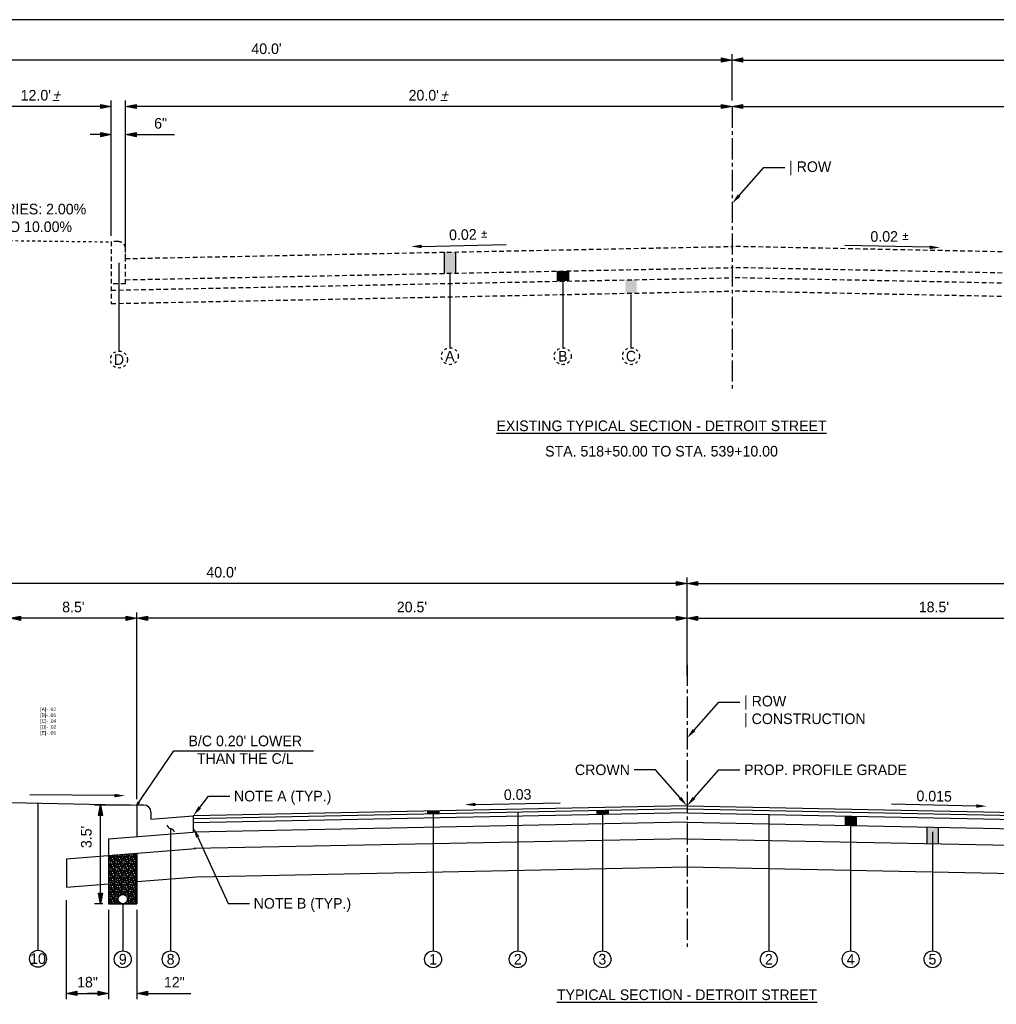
# Model space of a CAD drawing. Header units: feet. Extents: x 19045 to 19136, y 13883 to 14018.
# Tile 3 of 7: x 19065 to 19100, y 13910 to 13945. Entities that reach past the tile are written whole.
import ezdxf
from ezdxf import colors
from ezdxf.entities.mleader import LeaderData, LeaderLine
from ezdxf.math import Vec2, Vec3

# ---------------------------------------------------------------- set-up
doc = ezdxf.new("R2010")
doc.units = ezdxf.units.FT
doc.header["$MEASUREMENT"] = 0
for name, pattern in [('CENTER2', [1.125, 0.75, -0.125, 0.125, -0.125]), ('cl5', [25, 1.25, -1.25, 20, -1.25, 1.25]), ('DASHED2', [0.375, 0.25, -0.125]), ('OhDOT_USTN2', [0.11, 0.069, -0.041]), ('OhDOT_USTN3', [0.22, 0.165, -0.055])]:
    doc.linetypes.add(name, pattern=pattern)
for name, color, linetype in [('PF_X_Ground_Line', 3, 'OhDOT_USTN2'), ('PV_P_Text', 10, 'Continuous'), ('PV_X_EOP', 7, 'OhDOT_USTN3'), ('RW_X_CL_5', 6, 'cl5'), ('RW_X_Right_of_Way', 7, 'ROWEX-COEC')]:
    doc.layers.add(name, color=color, linetype=linetype)
doc.styles.add('Slanted-Normal', font='font31.shx', dxfattribs={"height": 0.125})
doc.styles.get("Standard").update_dxf_attribs({"font": 'font31.shx'})
doc.styles.add('Straight-Normal', font='font30.shx', dxfattribs={"height": 0.14})
doc.linetypes.add('ROWEX-COEC', pattern='A,0.75,-0.05,["Ex R/W",Straight-Normal,S=1,R=0,X=0,Y=-0.06],-0.7,0.75,-0.3,0.75,-0.3,0.75,-0.3,0.75,-0.3', length=5.7)
doc.dimstyles.new('Dec-1  Slanted', dxfattribs={"dimtxt": 0.125, "dimasz": 0.125, "dimexe": 0.07, "dimexo": 0.07, "dimgap": 0.07, "dimtad": 1, "dimdec": 1, "dimzin": 3, "dimdsep": 46, "dimtxsty": 'Slanted-Normal', "dimblk": 'Dim1', "dimcen": 0, "dimclrd": 95, "dimclre": 95, "dimclrt": 7, "dimadec": 1, "dimazin": 3, "dimtfac": 1, "dimtdec": 1, "dimtix": 1, "dimtofl": 0, "dimtmove": 1, "dimatfit": 3, "dimldrblk": 'Dim1', "dimfxl": 1, "dimtolj": 1, "dimtzin": 0, "dimlwd": -1, "dimlwe": -1, "dimarcsym": 0})

# ---------------------------------------------------------------- blocks, each defined once
blk = doc.blocks.new('Dim1')
h = blk.add_hatch(color=4)
h.dxf.hatch_style = 1
h.paths.add_polyline_path([(0, 0), (-1, -0.2), (-1, 0.2)])
at = {"color": 4}
blk.add_lwpolyline([(0, 0), (-1, -0.2), (-1, 0.2), (0, 0)], dxfattribs=at)
blk = doc.blocks.new('*D888')
at = {"layer": 'Defpoints', "color": 0, "transparency": 16777216}
for p in [(19057.692, 13943.73), (19057.692, 13942.083), (19090.692, 13942.083)]:
    blk.add_point(p, dxfattribs=at)
at = {"layer": 'PV_P_Text', "color": 95, "linetype": 'Continuous', "transparency": 16777216}
for p, q in [((19057.692, 13942.293), (19057.692, 13943.94)), ((19090.317, 13943.73), (19058.067, 13943.73)), ((19090.692, 13942.293), (19090.692, 13943.94))]:
    blk.add_line(p, q, dxfattribs=at)
at = {"layer": 'PV_P_Text', "color": 95, "transparency": 16777216, "xscale": 0.375, "yscale": 0.375, "zscale": 0.375, "rotation": 180}
blk.add_blockref('Dim1', (19057.692, 13943.73), dxfattribs=at)
at = {"layer": 'PV_P_Text', "color": 95, "transparency": 16777216, "xscale": 0.375, "yscale": 0.375, "zscale": 0.375}
blk.add_blockref('Dim1', (19090.692, 13943.73), dxfattribs=at)
at = {"layer": 'PV_P_Text', "color": 7, "transparency": 16777216, "insert": (19074.192, 13944.128), "char_height": 0.375, "attachment_point": 5, "style": 'Slanted-Normal'}
blk.add_mtext("\\A1;40.0'", dxfattribs=at)
blk = doc.blocks.new('*D883')
at = {"layer": 'Defpoints', "color": 0, "transparency": 16777216}
for p in [(19090.692, 13942.083), (19112.692, 13942.083), (19112.692, 13937.295)]:
    blk.add_point(p, dxfattribs=at)
at = {"layer": 'PV_P_Text', "color": 95, "linetype": 'Continuous', "transparency": 16777216}
for p, q in [((19112.692, 13937.505), (19112.692, 13942.293)), ((19091.067, 13942.083), (19112.317, 13942.083))]:
    blk.add_line(p, q, dxfattribs=at)
at = {"layer": 'PV_P_Text', "color": 95, "transparency": 16777216, "xscale": 0.375, "yscale": 0.375, "zscale": 0.375, "rotation": 180}
blk.add_blockref('Dim1', (19090.692, 13942.083), dxfattribs=at)
at = {"layer": 'PV_P_Text', "color": 95, "transparency": 16777216, "xscale": 0.375, "yscale": 0.375, "zscale": 0.375}
blk.add_blockref('Dim1', (19112.692, 13942.083), dxfattribs=at)
at = {"layer": 'PV_P_Text', "color": 7, "transparency": 16777216, "insert": (19101.692, 13942.48), "char_height": 0.375, "attachment_point": 5, "style": 'Slanted-Normal'}
blk.add_mtext("\\A1;20.0'{\\Fitalic|c0;%%P}", dxfattribs=at)
blk = doc.blocks.new('*D884')
at = {"layer": 'Defpoints', "color": 0, "transparency": 16777216}
for p in [(19123.692, 13943.73), (19090.692, 13942.083), (19123.692, 13942.083)]:
    blk.add_point(p, dxfattribs=at)
at = {"layer": 'PV_P_Text', "color": 95, "linetype": 'Continuous', "transparency": 16777216}
for p, q in [((19090.692, 13942.293), (19090.692, 13943.94)), ((19091.067, 13943.73), (19123.317, 13943.73)), ((19123.692, 13942.293), (19123.692, 13943.94))]:
    blk.add_line(p, q, dxfattribs=at)
at = {"layer": 'PV_P_Text', "color": 95, "transparency": 16777216, "xscale": 0.375, "yscale": 0.375, "zscale": 0.375, "rotation": 180}
blk.add_blockref('Dim1', (19090.692, 13943.73), dxfattribs=at)
at = {"layer": 'PV_P_Text', "color": 95, "transparency": 16777216, "xscale": 0.375, "yscale": 0.375, "zscale": 0.375}
blk.add_blockref('Dim1', (19123.692, 13943.73), dxfattribs=at)
at = {"layer": 'PV_P_Text', "color": 7, "transparency": 16777216, "insert": (19107.192, 13944.128), "char_height": 0.375, "attachment_point": 5, "style": 'Slanted-Normal'}
blk.add_mtext("\\A1;40.0'", dxfattribs=at)
blk = doc.blocks.new('*D885')
at = {"layer": 'Defpoints', "color": 0, "transparency": 16777216}
for p in [(19069.192, 13942.083), (19090.692, 13942.083), (19069.192, 13936.693)]:
    blk.add_point(p, dxfattribs=at)
at = {"layer": 'PV_P_Text', "color": 95, "linetype": 'Continuous', "transparency": 16777216}
for p, q in [((19069.192, 13936.903), (19069.192, 13942.293)), ((19090.317, 13942.083), (19069.567, 13942.083))]:
    blk.add_line(p, q, dxfattribs=at)
at = {"layer": 'PV_P_Text', "color": 95, "transparency": 16777216, "xscale": 0.375, "yscale": 0.375, "zscale": 0.375, "rotation": 180}
blk.add_blockref('Dim1', (19069.192, 13942.083), dxfattribs=at)
at = {"layer": 'PV_P_Text', "color": 95, "transparency": 16777216, "xscale": 0.375, "yscale": 0.375, "zscale": 0.375}
blk.add_blockref('Dim1', (19090.692, 13942.083), dxfattribs=at)
at = {"layer": 'PV_P_Text', "color": 7, "transparency": 16777216, "insert": (19079.942, 13942.48), "char_height": 0.375, "attachment_point": 5, "style": 'Slanted-Normal'}
blk.add_mtext("\\A1;20.0'{\\Fitalic|c0;%%P}", dxfattribs=at)
blk = doc.blocks.new('*D886')
at = {"layer": 'Defpoints', "color": 0, "transparency": 16777216}
for p in [(19069.192, 13941.088), (19068.692, 13937.285), (19069.192, 13937.045)]:
    blk.add_point(p, dxfattribs=at)
at = {"layer": 'PV_P_Text', "color": 95, "linetype": 'Continuous', "transparency": 16777216}
for p, q in [((19068.692, 13937.495), (19068.692, 13941.298)), ((19069.192, 13937.255), (19069.192, 13941.298)), ((19068.317, 13941.088), (19067.942, 13941.088)), ((19069.567, 13941.088), (19070.936, 13941.088))]:
    blk.add_line(p, q, dxfattribs=at)
at = {"layer": 'PV_P_Text', "color": 95, "transparency": 16777216, "xscale": 0.375, "yscale": 0.375, "zscale": 0.375}
blk.add_blockref('Dim1', (19068.692, 13941.088), dxfattribs=at)
at = {"layer": 'PV_P_Text', "color": 95, "transparency": 16777216, "xscale": 0.375, "yscale": 0.375, "zscale": 0.375, "rotation": 180}
blk.add_blockref('Dim1', (19069.192, 13941.088), dxfattribs=at)
at = {"layer": 'PV_P_Text', "color": 7, "transparency": 16777216, "insert": (19070.439, 13941.485), "char_height": 0.375, "attachment_point": 5, "style": 'Slanted-Normal'}
blk.add_mtext('\\A1;6"', dxfattribs=at)
blk = doc.blocks.new('*D887')
at = {"layer": 'Defpoints', "color": 0, "transparency": 16777216}
for p in [(19063.692, 13942.083), (19063.692, 13937.35), (19068.692, 13937.295)]:
    blk.add_point(p, dxfattribs=at)
at = {"layer": 'PV_P_Text', "color": 95, "linetype": 'Continuous', "transparency": 16777216}
for p, q in [((19063.692, 13937.56), (19063.692, 13942.293)), ((19068.692, 13937.505), (19068.692, 13942.293)), ((19068.317, 13942.083), (19064.067, 13942.083))]:
    blk.add_line(p, q, dxfattribs=at)
at = {"layer": 'PV_P_Text', "color": 95, "transparency": 16777216, "xscale": 0.375, "yscale": 0.375, "zscale": 0.375, "rotation": 180}
blk.add_blockref('Dim1', (19063.692, 13942.083), dxfattribs=at)
at = {"layer": 'PV_P_Text', "color": 95, "transparency": 16777216, "xscale": 0.375, "yscale": 0.375, "zscale": 0.375}
blk.add_blockref('Dim1', (19068.692, 13942.083), dxfattribs=at)
at = {"layer": 'PV_P_Text', "color": 7, "transparency": 16777216, "insert": (19066.192, 13942.48), "char_height": 0.375, "width": 1.47619, "attachment_point": 5, "style": 'Slanted-Normal'}
blk.add_mtext("\\A1;12.0'{\\Fitalic|c0;%%P}", dxfattribs=at)
blk = doc.blocks.new('*D893')
at = {"layer": 'Defpoints', "color": 0, "transparency": 16777216}
for p in [(19106.597, 13923.944), (19089.097, 13922.296), (19106.597, 13916.946)]:
    blk.add_point(p, dxfattribs=at)
at = {"layer": 'PV_P_Text', "color": 95, "linetype": 'Continuous', "transparency": 16777216}
for p, q in [((19089.097, 13922.506), (19089.097, 13924.154)), ((19106.597, 13917.156), (19106.597, 13924.154)), ((19089.472, 13923.944), (19106.222, 13923.944))]:
    blk.add_line(p, q, dxfattribs=at)
at = {"layer": 'PV_P_Text', "color": 95, "transparency": 16777216, "xscale": 0.375, "yscale": 0.375, "zscale": 0.375, "rotation": 180}
blk.add_blockref('Dim1', (19089.097, 13923.944), dxfattribs=at)
at = {"layer": 'PV_P_Text', "color": 95, "transparency": 16777216, "xscale": 0.375, "yscale": 0.375, "zscale": 0.375}
blk.add_blockref('Dim1', (19106.597, 13923.944), dxfattribs=at)
at = {"layer": 'PV_P_Text', "color": 7, "transparency": 16777216, "insert": (19097.847, 13924.341), "char_height": 0.375, "attachment_point": 5, "style": 'Slanted-Normal'}
blk.add_mtext("\\A1;18.5'", dxfattribs=at)
blk = doc.blocks.new('*D897')
at = {"layer": 'Defpoints', "color": 0, "transparency": 16777216}
for p in [(19122.097, 13925.176), (19089.097, 13922.194), (19122.097, 13922.194)]:
    blk.add_point(p, dxfattribs=at)
at = {"layer": 'PV_P_Text', "color": 95, "linetype": 'Continuous', "transparency": 16777216}
for p, q in [((19089.097, 13922.404), (19089.097, 13925.386)), ((19089.472, 13925.176), (19121.722, 13925.176)), ((19122.097, 13922.404), (19122.097, 13925.386))]:
    blk.add_line(p, q, dxfattribs=at)
at = {"layer": 'PV_P_Text', "color": 95, "transparency": 16777216, "xscale": 0.375, "yscale": 0.375, "zscale": 0.375, "rotation": 180}
blk.add_blockref('Dim1', (19089.097, 13925.176), dxfattribs=at)
at = {"layer": 'PV_P_Text', "color": 95, "transparency": 16777216, "xscale": 0.375, "yscale": 0.375, "zscale": 0.375}
blk.add_blockref('Dim1', (19122.097, 13925.176), dxfattribs=at)
at = {"layer": 'PV_P_Text', "color": 7, "transparency": 16777216, "insert": (19105.597, 13925.574), "char_height": 0.375, "attachment_point": 5, "style": 'Slanted-Normal'}
blk.add_mtext("\\A1;40.0'", dxfattribs=at)
blk = doc.blocks.new('*D898')
at = {"layer": 'Defpoints', "color": 0, "transparency": 16777216}
for p in [(19069.597, 13923.944), (19089.097, 13921.677), (19069.597, 13917.326)]:
    blk.add_point(p, dxfattribs=at)
at = {"layer": 'PV_P_Text', "color": 95, "linetype": 'Continuous', "transparency": 16777216}
for p, q in [((19069.597, 13917.536), (19069.597, 13924.154)), ((19089.097, 13921.887), (19089.097, 13924.154)), ((19088.722, 13923.944), (19069.972, 13923.944))]:
    blk.add_line(p, q, dxfattribs=at)
at = {"layer": 'PV_P_Text', "color": 95, "transparency": 16777216, "xscale": 0.375, "yscale": 0.375, "zscale": 0.375, "rotation": 180}
blk.add_blockref('Dim1', (19069.597, 13923.944), dxfattribs=at)
at = {"layer": 'PV_P_Text', "color": 95, "transparency": 16777216, "xscale": 0.375, "yscale": 0.375, "zscale": 0.375}
blk.add_blockref('Dim1', (19089.097, 13923.944), dxfattribs=at)
at = {"layer": 'PV_P_Text', "color": 7, "transparency": 16777216, "insert": (19079.347, 13924.341), "char_height": 0.375, "attachment_point": 5, "style": 'Slanted-Normal'}
blk.add_mtext("\\A1;20.5'", dxfattribs=at)
blk = doc.blocks.new('*D899')
at = {"layer": 'Defpoints', "color": 0, "transparency": 16777216}
for p in [(19065.097, 13923.944), (19065.097, 13917.416), (19069.597, 13917.326)]:
    blk.add_point(p, dxfattribs=at)
at = {"layer": 'PV_P_Text', "color": 95, "linetype": 'Continuous', "transparency": 16777216}
for p, q in [((19065.097, 13917.626), (19065.097, 13924.154)), ((19069.597, 13917.536), (19069.597, 13924.154)), ((19069.222, 13923.944), (19065.472, 13923.944))]:
    blk.add_line(p, q, dxfattribs=at)
at = {"layer": 'PV_P_Text', "color": 95, "transparency": 16777216, "xscale": 0.375, "yscale": 0.375, "zscale": 0.375, "rotation": 180}
blk.add_blockref('Dim1', (19065.097, 13923.944), dxfattribs=at)
at = {"layer": 'PV_P_Text', "color": 95, "transparency": 16777216, "xscale": 0.375, "yscale": 0.375, "zscale": 0.375}
blk.add_blockref('Dim1', (19069.597, 13923.944), dxfattribs=at)
at = {"layer": 'PV_P_Text', "color": 7, "transparency": 16777216, "insert": (19067.347, 13924.341), "char_height": 0.375, "attachment_point": 5, "style": 'Slanted-Normal'}
blk.add_mtext("\\A1;8.5'", dxfattribs=at)
blk = doc.blocks.new('*D889')
at = {"layer": 'Defpoints', "color": 0, "transparency": 16777216}
for p in [(19056.097, 13925.176), (19056.097, 13922.194), (19089.097, 13922.194)]:
    blk.add_point(p, dxfattribs=at)
at = {"layer": 'PV_P_Text', "color": 95, "linetype": 'Continuous', "transparency": 16777216}
for p, q in [((19056.097, 13922.404), (19056.097, 13925.386)), ((19088.722, 13925.176), (19056.472, 13925.176)), ((19089.097, 13922.404), (19089.097, 13925.386))]:
    blk.add_line(p, q, dxfattribs=at)
at = {"layer": 'PV_P_Text', "color": 95, "transparency": 16777216, "xscale": 0.375, "yscale": 0.375, "zscale": 0.375, "rotation": 180}
blk.add_blockref('Dim1', (19056.097, 13925.176), dxfattribs=at)
at = {"layer": 'PV_P_Text', "color": 95, "transparency": 16777216, "xscale": 0.375, "yscale": 0.375, "zscale": 0.375}
blk.add_blockref('Dim1', (19089.097, 13925.176), dxfattribs=at)
at = {"layer": 'PV_P_Text', "color": 7, "transparency": 16777216, "insert": (19072.597, 13925.574), "char_height": 0.375, "attachment_point": 5, "style": 'Slanted-Normal'}
blk.add_mtext("\\A1;40.0'", dxfattribs=at)
blk = doc.blocks.new('_Integral')
at = {"color": 0, "linetype": 'ByBlock', "lineweight": -2}
for centre, start, end in [((0.445, -0.091), 102, 168), ((-0.445, 0.091), 282, 348)]:
    blk.add_arc(centre, 0.454, start, end, dxfattribs=at)
blk = doc.blocks.new('*D901')
at = {"layer": 'Defpoints', "color": 0, "transparency": 16777216}
for p in [(19068.597, 13913.826), (19069.597, 13913.826), (19068.597, 13910.649)]:
    blk.add_point(p, dxfattribs=at)
at = {"layer": 'PV_P_Text', "color": 95, "linetype": 'Continuous', "transparency": 16777216}
for p, q in [((19068.597, 13913.616), (19068.597, 13910.439)), ((19069.597, 13913.616), (19069.597, 13910.439)), ((19068.222, 13910.649), (19067.847, 13910.649)), ((19069.972, 13910.649), (19071.505, 13910.649))]:
    blk.add_line(p, q, dxfattribs=at)
at = {"layer": 'PV_P_Text', "color": 95, "transparency": 16777216, "xscale": 0.375, "yscale": 0.375, "zscale": 0.375}
blk.add_blockref('Dim1', (19068.597, 13910.649), dxfattribs=at)
at = {"layer": 'PV_P_Text', "color": 95, "transparency": 16777216, "xscale": 0.375, "yscale": 0.375, "zscale": 0.375, "rotation": 180}
blk.add_blockref('Dim1', (19069.597, 13910.649), dxfattribs=at)
at = {"layer": 'PV_P_Text', "color": 7, "transparency": 16777216, "insert": (19070.926, 13911.046), "char_height": 0.375, "attachment_point": 5, "style": 'Slanted-Normal'}
blk.add_mtext('\\A1;12"', dxfattribs=at)
blk = doc.blocks.new('*D902')
at = {"layer": 'Defpoints', "color": 0, "transparency": 16777216}
for p in [(19068.307, 13917.326), (19069.597, 13917.326), (19068.597, 13913.826)]:
    blk.add_point(p, dxfattribs=at)
at = {"layer": 'PV_P_Text', "color": 95, "linetype": 'Continuous', "transparency": 16777216}
for p, q in [((19069.387, 13917.326), (19068.097, 13917.326)), ((19068.307, 13914.201), (19068.307, 13916.951)), ((19068.387, 13913.826), (19068.097, 13913.826))]:
    blk.add_line(p, q, dxfattribs=at)
at = {"layer": 'PV_P_Text', "color": 95, "transparency": 16777216, "xscale": 0.375, "yscale": 0.375, "zscale": 0.375}
for p, rotation in [((19068.307, 13917.326), 90), ((19068.307, 13913.826), 270)]:
    blk.add_blockref('Dim1', p, dxfattribs=dict(at, rotation=rotation))
at = {"layer": 'PV_P_Text', "color": 7, "transparency": 16777216, "insert": (19067.807, 13916.195), "char_height": 0.375, "attachment_point": 5, "rotation": 90, "style": 'Slanted-Normal'}
blk.add_mtext("\\A1;3.5'", dxfattribs=at)
blk = doc.blocks.new('*D903')
at = {"layer": 'Defpoints', "color": 0, "transparency": 16777216}
for p in [(19067.097, 13914.159), (19068.597, 13913.826), (19068.597, 13910.649)]:
    blk.add_point(p, dxfattribs=at)
at = {"layer": 'PV_P_Text', "color": 95, "linetype": 'Continuous', "transparency": 16777216}
for p, q in [((19067.097, 13913.949), (19067.097, 13910.439)), ((19068.597, 13913.616), (19068.597, 13910.439)), ((19067.472, 13910.649), (19068.222, 13910.649))]:
    blk.add_line(p, q, dxfattribs=at)
at = {"layer": 'PV_P_Text', "color": 95, "transparency": 16777216, "xscale": 0.375, "yscale": 0.375, "zscale": 0.375, "rotation": 180}
blk.add_blockref('Dim1', (19067.097, 13910.649), dxfattribs=at)
at = {"layer": 'PV_P_Text', "color": 95, "transparency": 16777216, "xscale": 0.375, "yscale": 0.375, "zscale": 0.375}
blk.add_blockref('Dim1', (19068.597, 13910.649), dxfattribs=at)
at = {"layer": 'PV_P_Text', "color": 7, "transparency": 16777216, "insert": (19067.847, 13911.046), "char_height": 0.375, "attachment_point": 5, "style": 'Slanted-Normal'}
blk.add_mtext('\\A1;18"', dxfattribs=at)

msp = doc.modelspace()

# ---------------------------------------------------------------- hatches: boundary and pattern name
at = {"layer": 'PV_P_Text'}
h = msp.add_hatch(color=256, dxfattribs=at)
h.dxf.hatch_style = 1
h.paths.add_polyline_path([(19080.492, 13936.919), (19080.892, 13936.927), (19080.892, 13936.177), (19080.492, 13936.169)])
h = msp.add_hatch(color=256, dxfattribs=at)
h.dxf.hatch_style = 1
h.paths.add_polyline_path([(19084.492, 13936.249), (19084.892, 13936.257), (19084.892, 13935.897), (19084.492, 13935.889)])
h = msp.add_hatch(color=256, dxfattribs=at)
h.dxf.hatch_style = 1
h.paths.add_polyline_path([(19086.916, 13935.937), (19087.316, 13935.945), (19087.309, 13935.471), (19086.909, 13935.463)])
h = msp.add_hatch(color=256, dxfattribs=at)
h.dxf.hatch_style = 1
h.paths.add_polyline_path([(19079.897, 13917.112), (19080.297, 13917.12), (19080.297, 13917.016), (19079.897, 13917.008)])
h = msp.add_hatch(color=256, dxfattribs=at)
h.dxf.hatch_style = 1
h.paths.add_polyline_path([(19085.897, 13917.128), (19086.297, 13917.136), (19086.297, 13916.99), (19085.897, 13916.982)])
h = msp.add_hatch(color=256, dxfattribs=at)
h.dxf.hatch_style = 1
h.paths.add_polyline_path([(19094.697, 13916.934), (19095.097, 13916.926), (19095.097, 13916.596), (19094.697, 13916.604)])
h = msp.add_hatch(color=256, dxfattribs=at)
h.dxf.hatch_style = 1
h.paths.add_polyline_path([(19097.597, 13916.546), (19097.997, 13916.538), (19097.997, 13915.953), (19097.597, 13915.961)])
at = {"layer": 'RW_X_Right_of_Way'}
h = msp.add_hatch(dxfattribs=at)
h.set_pattern_fill('RIPRAP', color=256, scale=0.25)
h.set_pattern_definition([(0, (256.07878, 25.76928), (0.25, 0.25), [0.075, -0.0875, 0.0125, -0.075]), (0, (256.17878, 25.81928), (0.25, 0.25), [0.0125, -0.0625, 0.05, -0.125]), (0, (256.21628, 25.83178), (0.25, 0.25), [0.0125, -0.2375]), (0, (256.10378, 25.84428), (0.25, 0.25), [0.05, -0.2]), (0, (256.07878, 25.86928), (0.25, 0.25), [0.025, -0.225]), (0, (256.25378, 25.89428), (0.25, 0.25), [0.025, -0.0125, 0.0125, -0.2]), (0, (256.15378, 25.90678), (0.25, 0.25), [0.0375, -0.2125]), (0, (256.09128, 25.93178), (0.25, 0.25), [0.025, -0.225]), (0, (256.19128, 25.95678), (0.25, 0.25), [0.0125, -0.075, 0.0375, -0.125]), (0, (256.14128, 25.96928), (0.25, 0.25), [0.025, -0.225]), (0, (256.22878, 25.98178), (0.25, 0.25), [0.025, -0.225]), (0, (256.17878, 25.99428), (0.25, 0.25), [0.025, -0.225]), (0, (256.27878, 26.00678), (0.25, 0.25), [0.025, -0.225]), (90, (256.06628, 25.76928), (-0.25, 0.25), [0.05, -0.0125, 0.025, -0.1, 0.05, -0.0125]), (90, (256.07878, 25.93178), (-0.25, 0.25), [0.0125, -0.2375]), (90, (256.11628, 25.85678), (-0.25, 0.25), [0.025, -0.05, 0.0125, -0.1625]), (90, (256.12878, 25.89428), (-0.25, 0.25), [0.025, -0.05, 0.0375, -0.1375]), (90, (256.16628, 25.83178), (-0.25, 0.25), [0.0125, -0.125, 0.025, -0.0125, 0.025, -0.05]), (90, (256.17878, 25.80678), (-0.25, 0.25), [0.0125, -0.2375]), (90, (256.20378, 25.88178), (-0.25, 0.25), [0.0125, -0.0125, 0.0375, -0.1875]), (90, (256.21628, 25.84428), (-0.25, 0.25), [0.025, -0.1, 0.0125, -0.0125, 0.0125, -0.0875]), (90, (256.24128, 25.78178), (-0.25, 0.25), [0.0375, -0.2125]), (90, (256.26628, 25.96928), (-0.25, 0.25), [0.0125, -0.0125, 0.0125, -0.2125]), (90, (256.27878, 25.90678), (-0.25, 0.25), [0.0375, -0.2125]), (90, (256.31003, 25.88803), (-0.25, 0.25), [0.0125, -0.2375]), (45, (256.15378, 25.76928), (0, 0.25), [0.0176775, -0.3358758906]), (45, (256.12878, 26.00678), (0, 0.25), [0.0176775, -0.0530325, 0.0530325, -0.2298108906]), (45, (256.15378, 25.96928), (0, 0.25), [0.035355, -0.08838835, 0.0176775, -0.2121325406]), (45, (256.20378, 25.95678), (0, 0.25), [0.035355, -0.12374375, 0.0176775, -0.1767771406]), (45, (256.10378, 25.84428), (0, 0.25), [0.0176775, -0.3358758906]), (45, (256.16628, 25.84428), (0, 0.25), [0.053033, -0.3005203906]), (45, (256.21628, 25.86928), (0, 0.25), [0.0176775, -0.106066, 0.0176775, -0.2121323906]), (45, (256.25378, 25.89428), (0, 0.25), [0.035355, -0.3181983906]), (45, (256.30378, 25.89428), (0, 0.25), [0.035355, -0.3181983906]), (45, (256.30378, 25.81928), (0, 0.25), [0.0176775, -0.3358758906]), (45, (256.27878, 25.94428), (0, 0.25), [0.0176775, -0.3358758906]), (45, (256.25378, 25.98178), (0, 0.25), [0.0176775, -0.3358758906]), (45, (256.30378, 26.00678), (0, 0.25), [0.0176775, -0.3358758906]), (45, (256.06628, 26.00678), (0, 0.25), [0.0176775, -0.3358758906]), (45, (256.19128, 25.90678), (0, 0.25), [0.0176775, -0.3358758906]), (45, (256.21628, 26.00678), (0, 0.25), [0.0176775, -0.12374375, 0.0176775, -0.1944546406]), (45, (256.10378, 25.86928), (0, 0.25), [0.035355, -0.3181983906]), (45, (256.10378, 25.93178), (0, 0.25), [0.0530325, -0.3005208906]), (135, (256.07878, 25.86928), (-0.25, 3e-17), [0.0265175, -0.3270358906]), (135, (256.21628, 25.85678), (-0.25, 3e-17), [0.0176775, -0.3358758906]), (135, (256.29128, 25.89428), (-0.25, 3e-17), [0.0176775, -0.3358758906]), (135, (256.20378, 25.94428), (-0.25, 3e-17), [0.0176775, -0.3358758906]), (135, (256.21628, 25.98178), (-0.25, 3e-17), [0.0176775, -0.3358758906]), (135, (256.17878, 25.99428), (-0.25, 3e-17), [0.0176775, -0.3358758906]), (135, (256.22878, 25.98178), (-0.25, 3e-17), [0.0176775, -0.3358758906]), (135, (256.07878, 25.83178), (-0.25, 3e-17), [0.0176775, -0.3358758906]), (135, (256.12878, 25.91928), (-0.25, 3e-17), [0.0176775, -0.3358758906]), (135, (256.12878, 25.84428), (-0.25, 3e-17), [0.035355, -0.3181983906]), (135, (256.17878, 25.81928), (-0.25, 3e-17), [0.035355, -0.3181983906]), (135, (256.27878, 25.95678), (-0.25, 3e-17), [0.035355, -0.3181983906]), (135, (256.20378, 25.89428), (-0.25, 3e-17), [0.0176775, -0.3358758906]), (135, (256.24128, 25.81928), (-0.25, 3e-17), [0.035355, -0.212132, 0.0176775, -0.0883888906]), (135, (256.09128, 25.93178), (-0.25, 3e-17), [0.035355, -0.070710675, 0.035355, -0.2121327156]), (135, (256.06628, 25.79428), (-0.25, 3e-17), [0.03535, -0.0884, 0.03535, -0.0884, 0.017675, -0.0883783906]), (26.5650512, (256.15378, 25.84428), (0.25, 1e-11), [0.0559, -0.02795, 0.02795, -0.4472169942]), (26.5650512, (256.19128, 25.99428), (0.25, 1e-11), [0.0559, -0.5031169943]), (26.5650512, (256.19128, 25.81928), (0.25, 1e-11), [0.02795, -0.5310669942]), (26.5650512, (256.07878, 25.83178), (0.25, 1e-11), [0.02795, -0.5310669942]), (26.5650512, (256.12878, 25.89428), (0.25, 1e-11), [0.02795, -0.5310669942]), (26.5650512, (256.07878, 25.91928), (0.25, 1e-11), [0.02795, -0.5310669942]), (63.4349488, (256.11628, 25.94428), (1e-11, 0.25), [0.02795, -0.5310669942]), (63.4349488, (256.20378, 25.94428), (1e-11, 0.25), [0.02795, -0.5310669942]), (63.4349488, (256.22878, 25.76928), (1e-11, 0.25), [0.02795, -0.5310669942]), (63.4349488, (256.06628, 25.90678), (1e-11, 0.25), [0.02795, -0.5310669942]), (63.4349488, (256.16628, 25.78178), (1e-11, 0.25), [0.02795, -0.19565, 0.02795, -0.3074669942]), (116.5650512, (256.12878, 25.99428), (-1e-11, 0.25), [0.02795, -0.5310669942]), (116.5650512, (256.27878, 25.94428), (-1e-11, 0.25), [0.02795, -0.5310669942]), (116.5650512, (256.16628, 25.99428), (-1e-11, 0.25), [0.02795, -0.5310669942]), (116.5650512, (256.06628, 25.85678), (-1e-11, 0.25), [0.02795, -0.5310669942]), (153.4349488, (256.25378, 25.81928), (-0.25, 1e-11), [0.02795, -0.5310669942]), (153.4349488, (256.30378, 25.88178), (-0.25, 1e-11), [0.02795, -0.5310669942]), (153.4349488, (256.15378, 25.90678), (-0.25, 1e-11), [0.02795, -0.5310669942]), (153.4349488, (256.19128, 25.95678), (-0.25, 1e-11), [0.02795, -0.5310669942]), (153.4349488, (256.27878, 26.00678), (-0.25, 1e-11), [0.02795, -0.5310669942]), (153.4349488, (256.10378, 25.76928), (-0.25, 1e-11), [0.041925, -0.5170919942])])
edge = h.paths.add_edge_path()
edge.add_line((19069.597, 13915.614), (19068.597, 13915.534))
edge.add_line((19068.597, 13915.534), (19068.597, 13913.826))
edge.add_line((19068.597, 13913.826), (19069.1, 13913.826))
edge.add_arc((19069.1, 13913.993), 0.167, 180, 270, ccw=False)
edge.add_arc((19069.1, 13913.993), 0.167, 0, 180, ccw=False)
edge.add_arc((19069.1, 13913.993), 0.167, 270, 360, ccw=False)
edge.add_line((19069.1, 13913.826), (19069.597, 13913.826))
edge.add_line((19069.597, 13913.826), (19069.597, 13915.614))

# ---------------------------------------------------------------- linework, layer by layer
msp.add_arc((19069.847, 13917.076), 0.25, 0, 90)
at = {"layer": 'PF_X_Ground_Line'}
msp.add_lwpolyline([(19063.692, 13937.35), (19068.692, 13937.285)], dxfattribs=at)
at = {"layer": 'PV_P_Text', "linetype": 'ByBlock', "lineweight": -2}
for p, q in [((19079.687, 13937.127), (19082.688, 13937.187)), ((19097.696, 13937.093), (19094.696, 13937.153)), ((19068.805, 13917.662), (19065.804, 13917.692)), ((19099.347, 13917.291), (19096.346, 13917.351))]:
    msp.add_line(p, q, dxfattribs=at)
at = {"layer": 'PV_P_Text'}
for p, q in [((19065.097, 13917.416), (19069.597, 13917.326)), ((19068.597, 13916.126), (19071.597, 13916.366)), ((19067.107, 13915.415), (19071.677, 13915.781)), ((19067.107, 13915.415), (19067.107, 13914.412)), ((19069.597, 13915.614), (19069.597, 13913.826)), ((19071.727, 13914.782), (19089.14, 13915.13)), ((19069.607, 13914.612), (19071.727, 13914.782)), ((19067.107, 13914.412), (19068.607, 13914.532)), ((19069.597, 13913.826), (19068.597, 13913.826))]:
    msp.add_line(p, q, dxfattribs=at)
at = {"layer": 'PV_P_Text', "linetype": 'CENTER2'}
for points in [[(19090.692, 13942.083), (19090.692, 13932.083)], [(19089.097, 13922.296), (19089.097, 13912.296)]]:
    msp.add_lwpolyline(points, dxfattribs=at)
at = {"layer": 'PV_P_Text'}
for points in [[(19080.492, 13936.919), (19080.492, 13936.169)], [(19080.892, 13936.927), (19080.892, 13936.177)], [(19068.963, 13936.537), (19068.963, 13933.414)], [(19080.692, 13936.173), (19080.692, 13933.533)], [(19084.492, 13936.249), (19084.492, 13935.889)], [(19084.892, 13936.257), (19084.892, 13935.897)], [(19084.692, 13935.893), (19084.692, 13933.533)], [(19087.11, 13935.419), (19087.11, 13933.533)], [(19066.092, 13917.396), (19066.092, 13912.191)], [(19069.597, 13917.326), (19069.597, 13916.206)], [(19069.847, 13917.326), (19069.597, 13917.326)], [(19089.097, 13917.296), (19071.597, 13916.946)], [(19089.097, 13917.192), (19071.597, 13916.842)], [(19079.897, 13917.112), (19079.897, 13917.008)], [(19080.097, 13917.116), (19080.097, 13912.158)], [(19080.297, 13917.12), (19080.297, 13917.016)], [(19085.897, 13917.128), (19085.897, 13916.982)], [(19086.097, 13917.132), (19086.097, 13912.171)], [(19086.297, 13917.136), (19086.297, 13916.99)], [(19089.097, 13917.296), (19106.597, 13916.946)], [(19089.097, 13917.192), (19106.597, 13916.842)], [(19070.097, 13917.076), (19070.097, 13916.826)], [(19070.097, 13916.826), (19071.597, 13916.946)], [(19089.097, 13917.046), (19071.597, 13916.696)], [(19071.597, 13916.946), (19071.597, 13916.366)], [(19083.097, 13917.072), (19083.097, 13912.171)], [(19089.097, 13917.046), (19106.597, 13916.696)], [(19091.997, 13916.988), (19091.997, 13912.171)], [(19094.697, 13916.934), (19094.697, 13916.604)], [(19094.897, 13916.93), (19094.897, 13912.171)], [(19095.097, 13916.926), (19095.097, 13916.596)], [(19089.103, 13916.716), (19071.597, 13916.366)], [(19089.09, 13916.716), (19106.59, 13916.366)], [(19097.597, 13916.546), (19097.597, 13915.961)], [(19097.997, 13916.538), (19097.997, 13915.953)], [(19068.597, 13916.126), (19068.597, 13913.826), (19069.597, 13913.826)], [(19089.12, 13916.13), (19071.62, 13915.78)], [(19089.073, 13916.13), (19106.573, 13915.78)], [(19097.797, 13916.372), (19097.797, 13912.171)], [(19089.073, 13915.13), (19106.486, 13914.782), (19108.607, 13914.612)], [(19089.105, 13915.298), (19089.105, 13915.298)], [(19069.097, 13913.826), (19069.097, 13912.158)]]:
    msp.add_lwpolyline(points, dxfattribs=at)
at = {"layer": 'PV_P_Text', "linetype": 'ByBlock', "lineweight": -2}
msp.add_lwpolyline([(19081.596, 13917.346), (19084.597, 13917.406)], dxfattribs=at)
at = {"layer": 'PV_P_Text', "linetype": 'DASHED2', "ltscale": 0.333}
for centre in [(19080.692, 13933.233), (19084.692, 13933.233), (19087.11, 13933.233), (19068.963, 13933.114)]:
    msp.add_circle(centre, 0.3, dxfattribs=at)
at = {"layer": 'PV_P_Text'}
for points in [[(19079.686, 13937.189), (19079.312, 13937.12), (19079.688, 13937.065)], [(19097.697, 13937.155), (19098.071, 13937.085), (19097.695, 13937.03)], [(19068.805, 13917.724), (19069.18, 13917.658), (19068.804, 13917.599)], [(19081.595, 13917.409), (19081.221, 13917.339), (19081.598, 13917.284)], [(19099.348, 13917.354), (19099.722, 13917.284), (19099.346, 13917.229)]]:
    msp.add_solid(points, dxfattribs=at)
at = {"layer": 'PV_X_EOP'}
for points in [[(19068.692, 13937.295), (19068.692, 13935.099)], [(19068.692, 13937.295), (19068.692, 13935.962)], [(19069.192, 13936.693), (19090.692, 13937.123)], [(19112.192, 13936.693), (19090.692, 13937.123)], [(19069.192, 13935.943), (19090.692, 13936.373)], [(19112.192, 13935.943), (19090.692, 13936.373)], [(19068.692, 13935.573), (19090.692, 13936.013)], [(19112.692, 13935.573), (19090.692, 13936.013)], [(19069.192, 13935.795), (19068.692, 13935.795)], [(19068.692, 13935.099), (19090.692, 13935.539)], [(19112.692, 13935.099), (19090.692, 13935.539)]]:
    msp.add_lwpolyline(points, dxfattribs=at)
msp.add_lwpolyline([(19069.192, 13935.795), (19069.192, 13936.693), (19069.192, 13937.045, 0.414214), (19068.942, 13937.295), (19068.692, 13937.295)], format="xyb", dxfattribs=at)
at = {"layer": 'RW_X_CL_5', "linetype": 'ByBlock'}
msp.add_lwpolyline([(19045.13, 13945.16), (19045.13, 13882.91), (19136.254, 13882.91), (19136.254, 13945.16)], close=True, dxfattribs=at)
at = {"layer": 'RW_X_Right_of_Way'}
for centre, radius in [((19069.1, 13913.993), 0.167), ((19066.092, 13911.878), 0.3), ((19069.097, 13911.858), 0.3), ((19070.794, 13911.858), 0.3), ((19080.097, 13911.858), 0.3), ((19083.097, 13911.858), 0.3), ((19086.097, 13911.858), 0.3), ((19091.997, 13911.858), 0.3), ((19094.897, 13911.858), 0.3), ((19097.797, 13911.858), 0.3)]:
    msp.add_circle(centre, radius, dxfattribs=at)

# ---------------------------------------------------------------- texts
at = {"char_height": 0.375, "width": 29.24884, "attachment_point": 5, "style": 'Slanted-Normal'}
for s, insert in [('{\\LEXISTING TYPICAL SECTION - DETROIT STREET}', (19088.192, 13930.764)), ('{\\LTYPICAL SECTION - DETROIT STREET}', (19089.097, 13910.598))]:
    msp.add_mtext(s, dxfattribs=dict(at, insert=insert))
at = {"layer": 'PV_P_Text', "style": 'Slanted-Normal'}
msp.add_text('0.015', height=0.375, rotation=358.8542, dxfattribs=at).set_placement((19097.226, 13917.466))
at = {"layer": 'PV_P_Text', "char_height": 0.375, "width": 29.24884, "attachment_point": 5, "style": 'Slanted-Normal'}
for s, insert in [('VARIES: 2.00% \\PTO 10.00%', (19066.032, 13938.132)), ('0.02 {\\fISOCPEUR|b0|i0|c0|p34;%%P}', (19096.283, 13937.475)), ('STA. 518+50.00 TO STA. 539+10.00', (19088.192, 13929.863)), ("B/C 0.20' LOWER\\PTHAN THE C/L", (19073.439, 13919.283))]:
    msp.add_mtext(s, dxfattribs=dict(at, insert=insert))
at = {"layer": 'PV_P_Text', "char_height": 0.375, "attachment_point": 5, "style": 'Slanted-Normal'}
for s, insert, width, rotation in [('0.02 {\\fISOCPEUR|b0|i0|c0|p34;%%P}', (19081.349, 13937.544), 29.24884, 1.2819), ('0.03', (19083.093, 13917.696), 2.18377, 1.1458)]:
    msp.add_mtext(s, dxfattribs=dict(at, insert=insert, width=width, rotation=rotation))
for s, insert in [('D', (19068.963, 13933.114)), ('A', (19080.692, 13933.233)), ('B', (19084.692, 13933.233)), ('C', (19087.11, 13933.233))]:
    msp.add_mtext_dynamic_manual_height_columns(s, width=2.46234, gutter_width=0.625, heights=[0], dxfattribs=dict(at, insert=insert))
at = {"layer": 'RW_X_Right_of_Way', "insert": (19066.049, 13920.779), "char_height": 0.125, "width": 4.08631, "attachment_point": 1, "style": 'Slanted-Normal'}
msp.add_mtext('\\pxi1;[A]- .02\\P[B]- .06\\P[C]- .04\\P[D]- .02\\P[E]- .06', dxfattribs=at)
at = {"layer": 'RW_X_Right_of_Way', "char_height": 0.375, "attachment_point": 5, "style": 'Slanted-Normal'}
for s, insert in [('10', (19066.092, 13911.878)), ('9', (19069.097, 13911.858)), ('8', (19070.794, 13911.858)), ('1', (19080.097, 13911.858)), ('2', (19083.097, 13911.858)), ('3', (19086.097, 13911.858)), ('2', (19091.997, 13911.858)), ('4', (19094.897, 13911.858)), ('5', (19097.797, 13911.858))]:
    msp.add_mtext_dynamic_manual_height_columns(s, width=2.46234, gutter_width=0.625, heights=[0], dxfattribs=dict(at, insert=insert))

# ---------------------------------------------------------------- dimensions: what is measured, and where the dimension line sits
at = {"layer": 'PV_P_Text'}
for base, p1, p2, text, picture, middle in [((19057.692, 13943.73), (19090.692, 13942.083), (19057.692, 13942.083), "40.0'", '*D888', (19074.192, 13944.128)), ((19123.692, 13943.73), (19090.692, 13942.083), (19123.692, 13942.083), "40.0'", '*D884', (19107.192, 13944.128)), ((19063.692, 13942.083), (19068.692, 13937.295), (19063.692, 13937.35), "12.0'{\\Fitalic|c0;%%P}", '*D887', (19066.192, 13942.48)), ((19069.192, 13942.083), (19090.692, 13942.083), (19069.192, 13936.693), "20.0'{\\Fitalic|c0;%%P}", '*D885', (19079.942, 13942.48)), ((19112.692, 13942.083), (19090.692, 13942.083), (19112.692, 13937.295), "20.0'{\\Fitalic|c0;%%P}", '*D883', (19101.692, 13942.48)), ((19056.097, 13925.176), (19089.097, 13922.194), (19056.097, 13922.194), "40.0'", '*D889', (19072.597, 13925.574)), ((19122.097, 13925.176), (19089.097, 13922.194), (19122.097, 13922.194), "40.0'", '*D897', (19105.597, 13925.574)), ((19065.097, 13923.944), (19069.597, 13917.326), (19065.097, 13917.416), "8.5'", '*D899', (19067.347, 13924.341)), ((19069.597, 13923.944), (19089.097, 13921.677), (19069.597, 13917.326), "20.5'", '*D898', (19079.347, 13924.341)), ((19106.597, 13923.944), (19089.097, 13922.296), (19106.597, 13916.946), "18.5'", '*D893', (19097.847, 13924.341)), ((19068.597, 13910.649), (19067.097, 13914.159), (19068.597, 13913.826), '18"', '*D903', (19067.847, 13911.046))]:
    dim = msp.add_linear_dim(base=base, p1=p1, p2=p2, text=text, dimstyle='Dec-1  Slanted', override={"dimpost": "'"}, dxfattribs=at)
    dim.commit()
    dim.dimension.update_dxf_attribs({"geometry": picture, "text_midpoint": middle})
for base, p1, p2, text, picture, middle in [((19069.192, 13941.088), (19068.692, 13937.285), (19069.192, 13937.045), '6"', '*D886', (19070.439, 13941.088)), ((19068.597, 13910.649), (19069.597, 13913.826), (19068.597, 13913.826), '12"', '*D901', (19070.926, 13910.649))]:
    dim = msp.add_linear_dim(base=base, p1=p1, p2=p2, text=text, dimstyle='Dec-1  Slanted', override={"dimpost": "'"}, dxfattribs=at)
    dim.commit()
    dim.dimension.update_dxf_attribs({"geometry": picture, "text_midpoint": middle, "dimtype": 160})
dim = msp.add_linear_dim(base=(19068.307, 13917.326), p1=(19068.597, 13913.826), p2=(19069.597, 13917.326), angle=90, dimstyle='Dec-1  Slanted', override={"dimpost": "'"}, dxfattribs=at)
dim.commit()
dim.dimension.update_dxf_attribs({"geometry": '*D902', "text_midpoint": (19068.205, 13916.195), "dimtype": 160})

# ---------------------------------------------------------------- leaders
msp.add_leader([(19069.597, 13917.326), (19070.908, 13919.242), (19075.863, 13919.242)], dimstyle='Dec-1  Slanted', dxfattribs=at)
at = {"layer": 'RW_X_Right_of_Way'}
ml = msp.add_multileader_mtext('Standard', dxfattribs=at)
ml.set_content('| ROW ', color=256, style='Slanted-Normal')
ml.set_leader_properties()
ml.build(insert=Vec2(0, 0))
ml.multileader.update_dxf_attribs({"dogleg_length": 0.25, "arrow_head_size": 0.375, "scale": 3})
ctx = ml.context
ctx.base_point, ctx.scale, ctx.char_height, ctx.arrow_head_size, ctx.landing_gap_size, ctx.plane_origin = Vec3(19092.564, 13939.919), 3, 0.375, 0.375, 0.15, Vec3(19090.748, 13938.615)
notes = []
notes.append((ctx, [(0, (1, 1, 0), (19091.814, 13939.919), (1, 0), 0.75, [(0, [(19090.692, 13938.642)], 0, [])])]))
ctx.mtext.insert, ctx.mtext.flow_direction = Vec3(19092.714, 13940.138), 5
ml = msp.add_multileader_mtext('Standard', dxfattribs=at)
ml.set_content('| ROW\\P| CONSTRUCTION', color=256, style='Slanted-Normal')
ml.set_leader_properties()
ml.build(insert=Vec2(0, 0))
ml.multileader.update_dxf_attribs({"dogleg_length": 0.25, "arrow_head_size": 0.375, "scale": 3})
ctx = ml.context
ctx.base_point, ctx.scale, ctx.char_height, ctx.arrow_head_size, ctx.landing_gap_size, ctx.plane_origin = Vec3(19090.969, 13920.976), 3, 0.375, 0.375, 0.15, Vec3(19089.153, 13919.672)
notes.append((ctx, [(0, (1, 1, 0), (19090.219, 13920.976), (1, 0), 0.75, [(0, [(19089.097, 13919.698)], 0, [])])]))
ctx.mtext.insert, ctx.mtext.flow_direction = Vec3(19091.119, 13921.195), 5
ml = msp.add_multileader_mtext('Standard', dxfattribs=at)
ml.set_content('CROWN', color=256, style='Slanted-Normal')
ml.set_leader_properties()
ml.build(insert=Vec2(0, 0))
ml.multileader.update_dxf_attribs({"dogleg_length": 0.25, "arrow_head_size": 0.375, "scale": 3})
ctx = ml.context
ctx.base_point, ctx.scale, ctx.char_height, ctx.arrow_head_size, ctx.landing_gap_size, ctx.plane_origin = Vec3(19085.127, 13918.574), 3, 0.375, 0.375, 0.15, Vec3(19089.04, 13917.27)
ctx.text_align_type = 2
notes.append((ctx, [(0, (1, 1, 0), (19087.974, 13918.574), (-1, 0), 0.75, [(0, [(19089.097, 13917.296)], 0, [])])]))
ctx.mtext.insert, ctx.mtext.alignment, ctx.mtext.flow_direction = Vec3(19087.074, 13918.762), 3, 5
ml = msp.add_multileader_mtext('Standard', dxfattribs=at)
ml.set_content('PROP. PROFILE GRADE', color=256, style='Slanted-Normal')
ml.set_leader_properties()
ml.build(insert=Vec2(0, 0))
ml.multileader.update_dxf_attribs({"dogleg_length": 0.25, "arrow_head_size": 0.375, "scale": 3})
ctx = ml.context
ctx.base_point, ctx.scale, ctx.char_height, ctx.arrow_head_size, ctx.landing_gap_size, ctx.plane_origin = Vec3(19090.969, 13918.574), 3, 0.375, 0.375, 0.15, Vec3(19089.153, 13917.27)
notes.append((ctx, [(0, (1, 1, 0), (19090.219, 13918.574), (1, 0), 0.75, [(0, [(19089.097, 13917.296)], 0, [])])]))
ctx.mtext.insert, ctx.mtext.flow_direction = Vec3(19091.119, 13918.762), 5
ml = msp.add_multileader_mtext('Standard', dxfattribs=at)
ml.set_content('NOTE A (TYP.)', color=256, style='Slanted-Normal')
ml.set_leader_properties()
ml.build(insert=Vec2(0, 0))
ml.multileader.update_dxf_attribs({"dogleg_length": 0.25, "arrow_head_size": 0.375, "scale": 3})
ctx = ml.context
ctx.base_point, ctx.scale, ctx.char_height, ctx.arrow_head_size, ctx.landing_gap_size, ctx.plane_origin = Vec3(19072.888, 13917.641), 3, 0.375, 0.375, 0.15, Vec3(19078.978, 13916.337)
notes.append((ctx, [(1, (1, 1, 0), (19072.138, 13917.641), (1, 0), 0.75, [(0, [(19071.597, 13916.947)], 0, [])])]))
ctx.mtext.insert, ctx.mtext.flow_direction = Vec3(19073.038, 13917.829), 5
ml = msp.add_multileader_mtext('Standard', dxfattribs=at)
ml.set_content('', color=256)
ml.set_leader_properties()
ml.set_arrow_properties(name='INTEGRAL')
ml.build(insert=Vec2(0, 0))
ml.multileader.update_dxf_attribs({"dogleg_length": 0, "arrow_head_size": 0.375})
ctx = ml.context
ctx.base_point, ctx.char_height, ctx.arrow_head_size, ctx.landing_gap_size, ctx.plane_origin = Vec3(19070.794, 13912.162), 0.18, 0.375, 0, Vec3(19070.794, 13916.492)
notes.append((ctx, [(0, (1, 1, 0), (19070.794, 13912.162), (1, 0), 0, [(0, [(19070.794, 13916.492)], 0, [])])]))
ctx.mtext.insert, ctx.mtext.flow_direction = Vec3(19070.794, 13912.252), 5
ml = msp.add_multileader_mtext('Standard', dxfattribs=at)
ml.set_content('NOTE B (TYP.)', color=256, style='Slanted-Normal')
ml.set_leader_properties()
ml.build(insert=Vec2(0, 0))
ml.multileader.update_dxf_attribs({"dogleg_length": 0.25, "arrow_head_size": 0.375, "scale": 3})
ctx = ml.context
ctx.base_point, ctx.scale, ctx.char_height, ctx.arrow_head_size, ctx.landing_gap_size, ctx.plane_origin = Vec3(19073.587, 13913.841), 3, 0.375, 0.375, 0.15, Vec3(19079.676, 13912.537)
notes.append((ctx, [(1, (1, 1, 0), (19072.837, 13913.841), (1, 0), 0.75, [(0, [(19071.597, 13916.531)], 0, [])])]))
ctx.mtext.insert, ctx.mtext.flow_direction = Vec3(19073.737, 13914.028), 5
for ctx, leaders in notes:
    for number, flags, end, landing, length, lines in leaders:
        leader = LeaderData()
        leader.index, (leader.has_last_leader_line, leader.has_dogleg_vector, leader.attachment_direction) = number, flags
        leader.last_leader_point, leader.dogleg_vector, leader.dogleg_length = Vec3(end), Vec3(landing), length
        for number, points, colour, breaks in lines:
            line = LeaderLine()
            line.index, line.vertices, line.color, line.breaks = number, Vec3.list(points), colors.encode_raw_color(colour), breaks
            leader.lines.append(line)
        ctx.leaders.append(leader)

doc.saveas('drawing.dxf')
